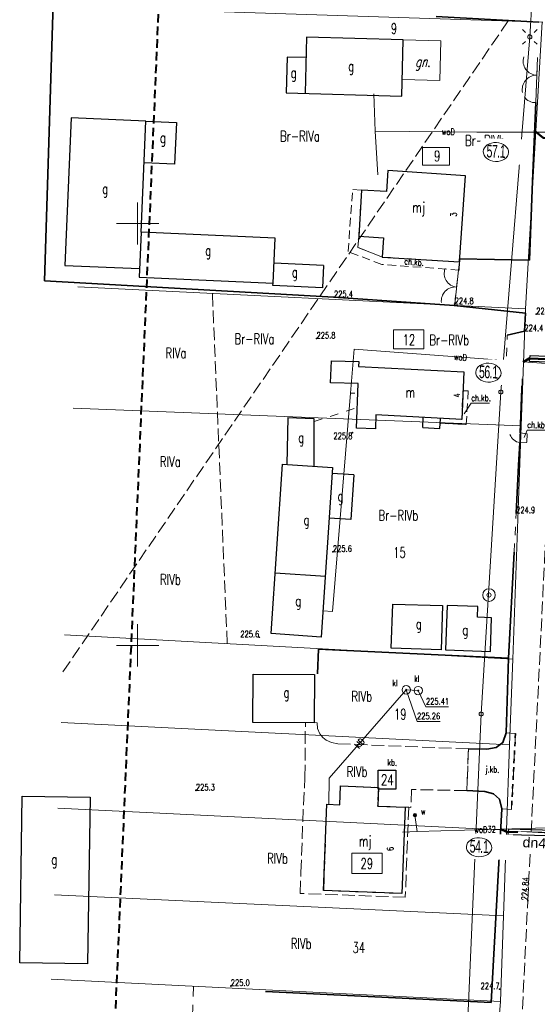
# Model space of a CAD drawing. Header units: metres. Extents: x 7496982 to 7497528, y 5603168 to 5605598.
# Tile 61 of 74: x 7497136 to 7497197, y 5604857 to 5604974. Entities that reach past the tile are written whole.
import ezdxf
from ezdxf.enums import TextEntityAlignment as Align

# ---------------------------------------------------------------- set-up
doc = ezdxf.new("R2010")
doc.units = ezdxf.units.M
doc.header["$MEASUREMENT"] = 0
for name, pattern in [('1', [0]), ('1_SUEP_A', [0]), ('1_SUEP_B', [0]), ('1_SUKP', [0]), ('1_SUTP_A', [0]), ('1_SUTP_B', [0]), ('1_SUWP', [0]), ('2', [1.5, 1, -0.5]), ('2_14', [0]), ('2_OTKC', [1.5, 1, -0.5]), ('2_OTKJ', [2, 1.5, -0.5]), ('2_OTKU', [2, 1.5, -0.5]), ('2_OTKZ_A', [1, 0.5, -0.5]), ('2_OTOB', [2, 1, -1]), ('2_OTOF', [0]), ('2_OTOO', [0]), ('4', [2.5, 1.5, -1]), ('BGT', [0]), ('BUD', [0]), ('GDE', [0]), ('GUK', [2, 1.5, -0.5]), ('KOC', [1.5, 1, -0.5])]:
    doc.linetypes.add(name, pattern=pattern)
doc.layers.get('0').update_dxf_attribs({"color": 250, "linetype": 'CONTINUOUS', "lineweight": 100})
for name, color, linetype, lineweight in [('! IS_opis woda', 7, 'CONTINUOUS', 9), ('! IS_woda', 5, 'CONTINUOUS', 50), ('! r.o.', 7, 'CONTINUOUS', 30), ('2_granice działek', 6, 'CONTINUOUS', 20), ('_MAPA_L_0', 7, '1', 18), ('EADTD_T_0_T_0', 6, 'CONTINUOUS', 0), ('EBTOO_T_6', 14, 'CONTINUOUS', 25), ('EBTPO_L_2_L_0', 154, '1', 0), ('EBTPO_L_6', 154, '1', 18), ('EBUOA_T_1', 14, 'CONTINUOUS', 25), ('EBUPO_L_1', 14, '4', 18), ('EBUPP_L_1', 250, 'BUD', 30), ('EBUPP_L_1_L_0', 14, '1', 0), ('EBUPP_L_3', 250, 'BUD', 30), ('EDZPD_L_0', 3, 'GDE', 18), ('EDZTD_T_0', 3, 'CONTINUOUS', 18), ('EKLPK_L_0', 90, 'GUK', 18), ('EUZOU_T_0', 90, 'CONTINUOUS', 25), ('EUZPU_L_0', 90, '4', 18), ('OTK_E_T_0', 7, 'CONTINUOUS', 0), ('OTK_E_T_1', 7, 'CONTINUOUS', 0), ('OTK_E_T_3', 7, 'CONTINUOUS', 0), ('OTK_L_0', 7, '2_OTKJ', 18), ('OTK_L_2', 7, '2_OTKC', 18), ('OTK_L_4', 7, '2_OTKU', 18), ('OTK_L_8', 7, '2_OTKZ_A', 35), ('OTO_L_0', 7, '2_OTOO', 35), ('OTO_L_1', 7, '2_OTOB', 18), ('OTO_L_2', 7, '2_OTOF', 18), ('OTR_T_0', 7, 'CONTINUOUS', 18), ('OTR_T_1', 7, 'CONTINUOUS', 18), ('SDRPK_L_2_L_0', 11, '1', 0), ('SUE_T_3', 7, 'CONTINUOUS', 18), ('SUEP_L_0', 1, '1_SUEP_A', 18), ('SUK_E_T_2', 34, 'CONTINUOUS', 0), ('SUK_T_2', 34, 'CONTINUOUS', 18), ('SUKP_E_T_0', 34, 'CONTINUOUS', 0), ('SUKP_L_0', 34, '1_SUKP', 18), ('SUKR_T_0', 34, 'CONTINUOUS', 18), ('SUP_T_2', 7, 'CONTINUOUS', 18), ('SUTP_L_0', 30, '1_SUTP_A', 18), ('SUW_E_T_2', 5, 'CONTINUOUS', 0), ('SUW_T_3', 5, 'CONTINUOUS', 18), ('SUW_T_5', 5, 'CONTINUOUS', 18), ('SUWP_E_T_0', 5, 'CONTINUOUS', 0), ('SUWP_L_0', 5, '1_SUWP', 18), ('SZOPO_L_0_L_0', 171, '1', 0), ('SZOPO_T_0_T_0', 171, 'CONTINUOUS', 0), ('UEEPA_T_2_T_0', 1, 'CONTINUOUS', 0), ('ZAKRES_L_0', 1, '2', 40), ('ZAKRES_L_0_a', 1, '2', 40)]:
    doc.layers.add(name, color=color, linetype=linetype, lineweight=lineweight)
doc.styles.add('R', font='arial.ttf')
doc.styles.get("Standard").update_dxf_attribs({"font": 'Simplex.SHX', "width": 0.75})

# ---------------------------------------------------------------- blocks, each defined once
blk = doc.blocks.new('1_SUEO_W')
at = {"linetype": 'Continuous'}
for p, q in [((-0.53035, 0.53035), (-0.8839, 0.8839)), ((0.53035, 0.53035), (0.8839, 0.8839)), ((-0.53035, -0.53035), (-0.8839, -0.8839)), ((0.53035, -0.53035), (0.8839, -0.8839))]:
    blk.add_line(p, q, dxfattribs=at)
blk.add_circle((0, 0), 0.025, dxfattribs=at)
blk = doc.blocks.new('1_SUPP')
at = {"linetype": 'Continuous'}
blk.add_circle((0, 0), 0.25, dxfattribs=at)
blk = doc.blocks.new('1_SUKM')
at = {"linetype": 'Continuous'}
blk.add_circle((0, 0), 0.5, dxfattribs=at)
blk = doc.blocks.new('1_SUWS')
at = {"linetype": 'Continuous'}
for radius in [0.75, 0.25]:
    blk.add_circle((0, 0), radius, dxfattribs=at)
blk = doc.blocks.new('1_SUWW')
at = {"linetype": 'Continuous'}
for radius in [0.2, 0.175, 0.15, 0.125, 0.1, 0.075, 0.05, 0.025, 0.00715]:
    blk.add_circle((0, 0), radius, dxfattribs=at)
blk = doc.blocks.new('1_SUPS')
at = {"linetype": 'Continuous'}
blk.add_circle((0, 0), 0.0625, dxfattribs=at)
blk = doc.blocks.new('2_OTRS')
at = {"linetype": 'Continuous'}
blk.add_circle((0, 0), 0.045, dxfattribs=at)
blk = doc.blocks.new('2_OTRN')
at = {"linetype": 'Continuous'}
blk.add_circle((0, 0), 0.045, dxfattribs=at)
blk = doc.blocks.new('BGBP')
at = {"linetype": 'Continuous'}
blk.add_arc((1.5, 0), 1.5, 120, 180.0005, dxfattribs=at)
blk = doc.blocks.new('SLS')
at = {"linetype": 'Continuous'}
blk.add_circle((0, 0), 0.25, dxfattribs=at)
blk = doc.blocks.new('LAT')
at = {"linetype": 'Continuous'}
for p, q in [((-0.53035, 0.53035), (-0.8839, 0.8839)), ((0.53035, 0.53035), (0.8839, 0.8839)), ((-0.53035, -0.53035), (-0.8839, -0.8839)), ((0.53035, -0.53035), (0.8839, -0.8839))]:
    blk.add_line(p, q, dxfattribs=at)

msp = doc.modelspace()

# ---------------------------------------------------------------- linework, layer by layer
at = {"layer": '! IS_woda', "linetype": 'Continuous'}
for points in [[(7497206.90099, 5604959.8172), (7497198.0817, 5604960.16661), (7497197.21779, 5604960.85768)], [(7497206.01067, 5604933.65841), (7497196.40996, 5604934.0179), (7497195.7542, 5604933.60488)], [(7497203.50179, 5604877.63402), (7497193.73469, 5604877.88871), (7497193.06799, 5604878.22362)]]:
    msp.add_lwpolyline(points, dxfattribs=at)
at = {"layer": '! r.o.', "ltscale": 0.08}
msp.add_lwpolyline([(7497196.52656, 5604934.37291), (7497205.8082, 5604934.01533), (7497205.76519, 5604933.32021), (7497196.46406, 5604933.6565)], close=True, dxfattribs=at)
at = {"color": 4, "linetype": 'Continuous', "lineweight": 25}
msp.add_lwpolyline([(7497178.53144, 5604885.21214), (7497180.61137, 5604885.21214), (7497180.61137, 5604882.96724), (7497178.53144, 5604882.96724)], close=True, dxfattribs=at)
at = {"layer": '2_granice działek', "color": 4, "linetype": 'Continuous', "lineweight": 0}
for points in [[(7497183.78134, 5604959.01178), (7497186.97985, 5604959.01178), (7497186.97985, 5604956.93678), (7497183.78134, 5604956.93678)], [(7497180.32884, 5604937.40319), (7497183.92931, 5604937.40319), (7497183.92931, 5604935.15466), (7497180.32884, 5604935.15466)], [(7497175.40502, 5604875.34844), (7497178.99742, 5604875.34844), (7497178.99742, 5604872.94764), (7497175.40502, 5604872.94764)]]:
    msp.add_lwpolyline(points, close=True, dxfattribs=at)
at = {"layer": '_MAPA_L_0', "linetype": '1'}
for p, q in [((7497150, 5604947.5), (7497150, 5604952.5)), ((7497147.5, 5604950), (7497152.5, 5604950)), ((7497150, 5604897.5), (7497150, 5604902.5)), ((7497147.5, 5604900), (7497152.5, 5604900))]:
    msp.add_line(p, q, dxfattribs=at)
at = {"layer": 'EBTPO_L_2_L_0', "linetype": '1'}
for p, q in [((7497183.8, 5604925.82), (7497183.86516, 5604927.02609)), ((7497185.84185, 5604925.70968), (7497185.92, 5604926.87)), ((7497185.92, 5604926.87), (7497185.92243, 5604926.91494)), ((7497183.8, 5604925.82), (7497185.84185, 5604925.70968))]:
    msp.add_line(p, q, dxfattribs=at)
at = {"layer": 'EBTPO_L_6', "linetype": '1'}
for p, q in [((7497185.96384, 5604971.65454), (7497181.49994, 5604971.78208)), ((7497185.96384, 5604971.65454), (7497181.49994, 5604971.78208)), ((7497185.96384, 5604971.65454), (7497185.82912, 5604966.93951)), ((7497185.96384, 5604971.65454), (7497185.82912, 5604966.93951)), ((7497185.82912, 5604966.93951), (7497181.36523, 5604967.06705)), ((7497185.82912, 5604966.93951), (7497181.36523, 5604967.06705))]:
    msp.add_line(p, q, dxfattribs=at)
at = {"layer": 'EBUPO_L_1', "linetype": '4'}
for p, q in [((7497176.2111, 5604948.5021), (7497176.1263, 5604947.1709)), ((7497176.1263, 5604947.1709), (7497179.0043, 5604946.0296))]:
    msp.add_line(p, q, dxfattribs=at)
at = {"layer": 'EBUPP_L_1', "linetype": 'BUD'}
for p, q in [((7497179.6579, 5604956.2908), (7497179.4983, 5604953.7856)), ((7497188.8721, 5604955.6578), (7497179.6579, 5604956.2908)), ((7497188.1586, 5604945.4464), (7497188.8721, 5604955.6578)), ((7497176.5595, 5604953.9729), (7497176.211, 5604948.5021)), ((7497179.4983, 5604953.7856), (7497176.5595, 5604953.9729)), ((7497176.211, 5604948.5021), (7497179.1498, 5604948.3149)), ((7497179.1498, 5604948.3149), (7497179.0042, 5604946.0295)), ((7497179.0042, 5604946.0295), (7497188.1586, 5604945.4464)), ((7497173.9622, 5604881.1076), (7497174.0444, 5604883.3524)), ((7497174.0444, 5604883.3524), (7497178.5449, 5604883.1505)), ((7497178.5449, 5604883.1505), (7497178.4641, 5604880.9426)), ((7497172.0577, 5604870.9282), (7497172.4276, 5604881.1638)), ((7497172.4276, 5604881.1638), (7497173.9622, 5604881.1076)), ((7497178.4641, 5604880.9426), (7497181.7187, 5604880.8234)), ((7497181.7187, 5604880.8234), (7497181.3312, 5604870.5822)), ((7497181.3312, 5604870.5822), (7497172.0577, 5604870.9282))]:
    msp.add_line(p, q, dxfattribs=at)
at = {"layer": 'EBUPP_L_1', "linetype": '1'}
for p, q in [((7497172.86, 5604931.11), (7497172.98, 5604933.71)), ((7497172.98, 5604933.71), (7497176.21, 5604933.64)), ((7497176.21, 5604933.64), (7497176.2, 5604933.04)), ((7497176.2, 5604933.04), (7497188.68, 5604932.41)), ((7497188.68, 5604932.41), (7497188.42, 5604926.78)), ((7497176.16003, 5604931.02332), (7497172.86, 5604931.11)), ((7497175.97, 5604925.75), (7497176.16003, 5604931.02332)), ((7497178.24, 5604927.33), (7497178.19, 5604925.67)), ((7497188.42, 5604926.78), (7497178.24, 5604927.33)), ((7497183.8, 5604925.82), (7497183.86516, 5604927.02609)), ((7497185.84185, 5604925.70968), (7497185.92, 5604926.87)), ((7497178.19, 5604925.67), (7497175.97, 5604925.75)), ((7497183.8, 5604925.82), (7497185.84185, 5604925.70968))]:
    msp.add_line(p, q, dxfattribs=at)
at = {"layer": 'EBUPP_L_1_L_0', "linetype": '1'}
for p, q in [((7497172.86, 5604931.11), (7497172.98, 5604933.71)), ((7497172.98, 5604933.71), (7497176.21, 5604933.64)), ((7497176.21, 5604933.64), (7497176.2, 5604933.04)), ((7497176.2, 5604933.04), (7497188.68, 5604932.41)), ((7497188.68, 5604932.41), (7497188.42, 5604926.78)), ((7497176.16003, 5604931.02332), (7497172.86, 5604931.11)), ((7497175.97, 5604925.75), (7497176.16003, 5604931.02332)), ((7497178.24, 5604927.33), (7497178.19, 5604925.67)), ((7497188.42, 5604926.78), (7497178.24, 5604927.33)), ((7497178.19, 5604925.67), (7497175.97, 5604925.75))]:
    msp.add_line(p, q, dxfattribs=at)
at = {"layer": 'EBUPP_L_3', "linetype": '1'}
for p, q in [((7497170.04074, 5604972.10949), (7497169.85013, 5604965.43819)), ((7497170.04074, 5604972.10949), (7497169.85013, 5604965.43819)), ((7497181.49994, 5604971.78208), (7497170.04074, 5604972.10949)), ((7497181.49994, 5604971.78208), (7497170.04074, 5604972.10949)), ((7497181.30934, 5604965.11079), (7497181.49994, 5604971.78208)), ((7497181.30934, 5604965.11079), (7497181.49994, 5604971.78208)), ((7497167.72017, 5604969.73973), (7497167.59911, 5604965.50251)), ((7497167.72017, 5604969.73973), (7497167.59911, 5604965.50251)), ((7497169.9712, 5604969.67542), (7497167.72017, 5604969.73973)), ((7497169.9712, 5604969.67542), (7497167.72017, 5604969.73973)), ((7497167.59911, 5604965.50251), (7497181.30934, 5604965.11079)), ((7497167.59911, 5604965.50251), (7497181.30934, 5604965.11079)), ((7497142.12498, 5604962.52787), (7497141.35353, 5604945.02681)), ((7497150.98371, 5604962.13738), (7497142.12498, 5604962.52787)), ((7497150.40379, 5604948.98131), (7497150.98371, 5604962.13738)), ((7497150.98371, 5604962.13738), (7497154.59548, 5604961.97817)), ((7497154.59548, 5604961.97817), (7497154.37785, 5604957.04086)), ((7497154.37785, 5604957.04086), (7497150.76608, 5604957.20007)), ((7497150.40379, 5604948.98131), (7497150.20117, 5604943.65077)), ((7497166.30344, 5604948.28045), (7497150.40379, 5604948.98131)), ((7497166.06853, 5604942.95134), (7497166.30344, 5604948.28045)), ((7497141.35353, 5604945.02681), (7497150.24064, 5604944.689)), ((7497172.05455, 5604945.03109), (7497166.17163, 5604945.29041)), ((7497172.05455, 5604945.03109), (7497171.93798, 5604942.38661)), ((7497150.20117, 5604943.65077), (7497166.06853, 5604942.95134)), ((7497166.04259, 5604942.64648), (7497166.06853, 5604942.95134)), ((7497171.93798, 5604942.38661), (7497166.04259, 5604942.64648)), ((7497167.80017, 5604927.00753), (7497167.67396, 5604921.45611)), ((7497167.80017, 5604927.00753), (7497170.88877, 5604926.88315)), ((7497170.88877, 5604926.88315), (7497170.90704, 5604921.24003)), ((7497165.82362, 5604901.38803), (7497167.1671, 5604921.48998)), ((7497167.1671, 5604921.48998), (7497173.12338, 5604921.0919)), ((7497173.12338, 5604921.0919), (7497171.7799, 5604900.98995)), ((7497175.63257, 5604920.19554), (7497173.07489, 5604920.36648)), ((7497175.63257, 5604920.19554), (7497175.27911, 5604914.90677)), ((7497175.27911, 5604914.90677), (7497172.72143, 5604915.07771)), ((7497166.305, 5604908.59081), (7497172.26128, 5604908.19273)), ((7497180.06998, 5604899.67326), (7497180.24092, 5604904.90102)), ((7497180.24092, 5604904.90102), (7497186.15004, 5604904.70781)), ((7497186.15004, 5604904.70781), (7497185.9791, 5604899.48004)), ((7497186.68124, 5604904.73893), (7497186.50872, 5604899.46273)), ((7497190.32499, 5604904.59548), (7497186.68124, 5604904.73893)), ((7497190.28352, 5604903.32724), (7497190.32499, 5604904.59548)), ((7497191.95, 5604903.27275), (7497190.28352, 5604903.32724)), ((7497191.81974, 5604899.28907), (7497191.95, 5604903.27275)), ((7497171.7799, 5604900.98995), (7497165.82362, 5604901.38803)), ((7497185.9791, 5604899.48004), (7497180.06998, 5604899.67326)), ((7497186.50872, 5604899.46273), (7497191.81974, 5604899.28907)), ((7497163.67867, 5604890.85595), (7497163.71218, 5604896.58213)), ((7497163.71218, 5604896.58213), (7497170.97701, 5604896.53962)), ((7497170.97701, 5604896.53962), (7497170.94351, 5604890.81344)), ((7497170.94351, 5604890.81344), (7497163.67867, 5604890.85595)), ((7497136.03635, 5604862.36768), (7497136.32488, 5604882.11154)), ((7497136.32488, 5604882.11154), (7497144.36232, 5604881.99408)), ((7497144.36232, 5604881.99408), (7497144.07378, 5604862.25022)), ((7497144.07378, 5604862.25022), (7497136.03635, 5604862.36768))]:
    msp.add_line(p, q, dxfattribs=at)
at = {"layer": 'EDZPD_L_0', "linetype": 'GDE'}
for p, q in [((7497113.86418, 5604976.59667), (7497198.06, 5604973.89)), ((7497195.9821, 5604939.90069), (7497197.96143, 5604973.8992)), ((7497195.9821, 5604939.90069), (7497142.92235, 5604942.50805)), ((7497195.48, 5604926.03), (7497195.9821, 5604939.90069)), ((7497142.3671, 5604928.12992), (7497195.48, 5604926.03)), ((7497194.48, 5604898.37), (7497195.48, 5604926.03)), ((7497141.3296, 5604901.26417), (7497194.48, 5604898.37)), ((7497194.48, 5604898.37), (7497194.11, 5604888.22)), ((7497140.92725, 5604890.84539), (7497194.11, 5604888.22)), ((7497194.11, 5604888.22), (7497193.74, 5604878.08)), ((7497140.53622, 5604880.71988), (7497193.74, 5604878.08)), ((7497193.74, 5604878.08), (7497193.38, 5604867.93)), ((7497193.38, 5604867.93), (7497140.13831, 5604870.41587)), ((7497193.01, 5604857.78), (7497193.38, 5604867.93)), ((7497139.75253, 5604860.42628), (7497193.01, 5604857.78)), ((7497193.01, 5604857.78), (7497190.64, 5604826.72))]:
    msp.add_line(p, q, dxfattribs=at)
at = {"layer": 'EKLPK_L_0', "linetype": 'GUK'}
for p, q in [((7497193.94721, 5604974.03394), (7497140.90507, 5604896.50848)), ((7497193.94721, 5604974.03394), (7497182.31668, 5604957.03496)), ((7497160.62516, 5604900.21348), (7497158.86348, 5604941.7247))]:
    msp.add_line(p, q, dxfattribs=at)
at = {"layer": 'EUZPU_L_0', "linetype": '4'}
msp.add_line((7497155.57623, 5604828.40436), (7497156.63395, 5604859.58747), dxfattribs=at)
at = {"layer": 'OTK_E_T_1', "linetype": 'Continuous', "lineweight": 0}
for p, q in [((7497188.72331, 5604927.43193), (7497189.55537, 5604928.7129)), ((7497189.55537, 5604928.7129), (7497191.72678, 5604928.7129)), ((7497195.82578, 5604924.62588), (7497196.19897, 5604925.5257)), ((7497196.19897, 5604925.5257), (7497198.37011, 5604925.49091))]:
    msp.add_line(p, q, dxfattribs=at)
at = {"layer": 'OTK_L_0', "linetype": '2_OTKJ'}
for p, q in [((7497196.26, 5604869.74), (7497198.35, 5604912.23)), ((7497193.32, 5604888.5), (7497193.68, 5604889.64)), ((7497193.68, 5604889.64), (7497194.8, 5604889.54)), ((7497194.8, 5604889.54), (7497194.33, 5604880.55)), ((7497191.4, 5604887.7), (7497192.51, 5604887.88)), ((7497192.51, 5604887.88), (7497193.32, 5604888.5)), ((7497189.08, 5604883.91), (7497189.22, 5604887.73)), ((7497189.22, 5604887.73), (7497191.4, 5604887.7)), ((7497189.04, 5604882.78), (7497189.08, 5604883.91)), ((7497191.18, 5604882.69), (7497189.04, 5604882.78)), ((7497192.18, 5604882.39), (7497191.18, 5604882.69)), ((7497192.89, 5604881.77), (7497192.18, 5604882.39)), ((7497193.19, 5604880.64), (7497192.89, 5604881.77)), ((7497194.33, 5604880.55), (7497193.19, 5604880.64)), ((7497194.26, 5604828.9), (7497196.26, 5604869.74))]:
    msp.add_line(p, q, dxfattribs=at)
at = {"layer": 'OTK_L_2', "linetype": '2_OTKC'}
for p, q in [((7497174.95, 5604946.68), (7497175.51, 5604954.04)), ((7497175.51, 5604954.04), (7497176.56, 5604953.97)), ((7497176.56, 5604953.97), (7497176.21, 5604948.5)), ((7497176.21, 5604948.5), (7497176.13, 5604947.17)), ((7497178.94, 5604945.15), (7497174.95, 5604946.68)), ((7497176.13, 5604947.17), (7497179, 5604946.03)), ((7497188.12, 5604944.49), (7497178.94, 5604945.15)), ((7497179, 5604946.03), (7497188.1586, 5604945.4464)), ((7497188.1586, 5604945.4464), (7497188.12, 5604944.49)), ((7497188.42, 5604926.78), (7497188.57667, 5604930.17246)), ((7497188.57667, 5604930.17246), (7497188.63, 5604930.17)), ((7497188.63, 5604930.17), (7497189.19, 5604930.17)), ((7497189.19, 5604930.17), (7497188.96, 5604926.18)), ((7497185.88285, 5604926.31843), (7497185.92, 5604926.87)), ((7497188.96, 5604926.18), (7497185.88285, 5604926.31843)), ((7497185.92, 5604926.87), (7497185.92243, 5604926.91494)), ((7497185.92243, 5604926.91494), (7497188.42, 5604926.78)), ((7497195.3, 5604924.02), (7497195.34, 5604925.21)), ((7497195.34, 5604925.21), (7497196.18, 5604925.09)), ((7497196.14, 5604924.05), (7497195.3, 5604924.02)), ((7497196.18, 5604925.09), (7497196.14, 5604924.05))]:
    msp.add_line(p, q, dxfattribs=at)
at = {"layer": 'OTK_L_4', "linetype": '2_OTKU'}
for p, q in [((7497169.84, 5604884.34), (7497169.89, 5604890.84)), ((7497169.89, 5604890.84), (7497171.27, 5604890.82)), ((7497171.27, 5604890.82), (7497171.32, 5604890.14)), ((7497171.32, 5604890.14), (7497171.62, 5604889.5)), ((7497171.62, 5604889.5), (7497171.97, 5604889.07)), ((7497171.97, 5604889.07), (7497172.36, 5604888.77)), ((7497172.36, 5604888.77), (7497172.97, 5604888.47)), ((7497172.97, 5604888.47), (7497173.74, 5604888.33)), ((7497173.74, 5604888.33), (7497189.22, 5604887.73)), ((7497189.22, 5604887.73), (7497189.08, 5604883.91)), ((7497169.66, 5604881.08), (7497169.84, 5604884.34)), ((7497173.96, 5604881.11), (7497174.04, 5604883.35)), ((7497174.04, 5604883.35), (7497178.54, 5604883.15)), ((7497178.54, 5604883.15), (7497178.46, 5604880.94)), ((7497189.08, 5604883.91), (7497189.04, 5604882.78)), ((7497182.46, 5604882.91), (7497182.4, 5604880.78)), ((7497189.04, 5604882.78), (7497182.46, 5604882.91)), ((7497169.36, 5604873.08), (7497169.66, 5604881.08)), ((7497172.06, 5604870.93), (7497172.43, 5604881.16)), ((7497172.43, 5604881.16), (7497173.96, 5604881.11)), ((7497178.46, 5604880.94), (7497181.72, 5604880.82)), ((7497181.72, 5604880.82), (7497181.33, 5604870.58)), ((7497182.14, 5604880.81), (7497181.74, 5604870.14)), ((7497182.4, 5604880.78), (7497182.14, 5604880.81)), ((7497169.27, 5604870.59), (7497169.36, 5604873.08)), ((7497181.74, 5604870.14), (7497169.27, 5604870.59)), ((7497181.33, 5604870.58), (7497172.06, 5604870.93))]:
    msp.add_line(p, q, dxfattribs=at)
at = {"layer": 'OTK_L_4', "linetype": '2_14'}
msp.add_line((7497182.14, 5604880.81), (7497181.72, 5604880.82), dxfattribs=at)
at = {"layer": 'OTK_L_8', "linetype": '2_OTKZ_A'}
msp.add_line((7497194.8, 5604889.54), (7497194.33, 5604880.55), dxfattribs=at)
at = {"layer": 'OTO_L_0', "linetype": '2_OTOO'}
for p, q in [((7497139.96726, 5604976.06052), (7497138.9558, 5604943.21197)), ((7497185.39845, 5604974.56228), (7497197.57, 5604973.89)), ((7497196.8, 5604955.01), (7497197.21, 5604964.34)), ((7497196.47, 5604945.65), (7497196.8, 5604955.01)), ((7497188.1586, 5604945.4464), (7497188.17, 5604945.8)), ((7497188.17, 5604945.8), (7497196.47, 5604945.65)), ((7497138.9558, 5604943.21197), (7497173.28, 5604941.27)), ((7497173.28, 5604941.27), (7497187.54217, 5604940.28024)), ((7497187.54217, 5604940.28024), (7497195.99, 5604939.39)), ((7497195.99, 5604939.39), (7497195.86, 5604937.25)), ((7497195.86, 5604937.25), (7497193.81, 5604936.78)), ((7497193.68, 5604932.27), (7497195.59, 5604931.5)), ((7497195.59, 5604931.5), (7497195.34, 5604925.21)), ((7497195.3, 5604924.02), (7497195.15, 5604921.36)), ((7497195.15, 5604921.36), (7497194.88, 5604915.67)), ((7497194.65, 5604911.06), (7497193.98, 5604898.47)), ((7497171.44, 5604899.53), (7497171.34, 5604896.61)), ((7497193.98, 5604898.47), (7497171.44, 5604899.53)), ((7497193.98, 5604898.47), (7497193.68, 5604889.64)), ((7497193.68, 5604889.64), (7497193.32, 5604888.5)), ((7497192.51, 5604887.88), (7497191.4, 5604887.7)), ((7497193.32, 5604888.5), (7497192.51, 5604887.88)), ((7497191.4, 5604887.7), (7497189.22, 5604887.73)), ((7497189.04, 5604882.78), (7497191.18, 5604882.69)), ((7497191.18, 5604882.69), (7497192.18, 5604882.39)), ((7497192.18, 5604882.39), (7497192.89, 5604881.77)), ((7497192.89, 5604881.77), (7497193.19, 5604880.64)), ((7497193.19, 5604880.64), (7497191.9, 5604857.66)), ((7497191.9, 5604857.66), (7497165.15, 5604858.97))]:
    msp.add_line(p, q, dxfattribs=at)
at = {"layer": 'OTO_L_1', "linetype": '2_OTOB'}
for p, q in [((7497197.27, 5604965.48), (7497197.42, 5604969.69)), ((7497187.59, 5604940.46), (7497188.03, 5604944.49)), ((7497193.68, 5604932.27), (7497193.81, 5604936.78)), ((7497175.68612, 5604928.06212), (7497170.93894, 5604926.54117)), ((7497194.65, 5604911.06), (7497194.88, 5604915.67)), ((7497189.08, 5604883.91), (7497189.22, 5604887.73))]:
    msp.add_line(p, q, dxfattribs=at)
at = {"layer": 'OTO_L_2', "linetype": '2_OTOF'}
for p, q in [((7497197.21, 5604964.34), (7497197.27, 5604965.48)), ((7497188.03, 5604944.49), (7497188.1586, 5604945.4464)), ((7497195.3, 5604924.02), (7497195.34, 5604925.21)), ((7497189.04, 5604882.78), (7497189.08, 5604883.91))]:
    msp.add_line(p, q, dxfattribs=at)
at = {"layer": 'SDRPK_L_2_L_0', "linetype": 'KOC'}
for p, q in [((7497188.63, 5604930.17), (7497188.57667, 5604930.17246)), ((7497189.19, 5604930.17), (7497188.63, 5604930.17)), ((7497188.96, 5604926.18), (7497189.19, 5604930.17)), ((7497185.88285, 5604926.31843), (7497188.96, 5604926.18))]:
    msp.add_line(p, q, dxfattribs=at)
at = {"layer": 'SUEP_L_0', "linetype": '1_SUEP_B'}
for p, q in [((7497198.55, 5605008.36), (7497196.5, 5604972.13)), ((7497196.5, 5604972.13), (7497193.06335, 5604930.02947)), ((7497190.731, 5604891.86676), (7497193.06335, 5604930.02947)), ((7497189.02982, 5604852.60347), (7497190.731, 5604891.86676))]:
    msp.add_line(p, q, dxfattribs=at)
at = {"layer": 'SUKP_L_0', "linetype": '1_SUKP'}
for p, q in [((7497172.7102, 5604884.24212), (7497181.85568, 5604894.73299)), ((7497183.27596, 5604894.63457), (7497181.85568, 5604894.73299)), ((7497172.67568, 5604881.15197), (7497172.7102, 5604884.24212))]:
    msp.add_line(p, q, dxfattribs=at)
at = {"layer": 'SUKR_T_0', "linetype": 'Continuous', "lineweight": 0}
for p, q in [((7497181.85568, 5604894.73299), (7497183.12732, 5604890.98525)), ((7497183.27596, 5604894.63457), (7497184.18441, 5604892.7275)), ((7497184.18441, 5604892.7275), (7497186.84439, 5604892.7275)), ((7497183.12732, 5604890.98525), (7497185.86872, 5604890.98525))]:
    msp.add_line(p, q, dxfattribs=at)
at = {"layer": 'SUTP_L_0', "linetype": '1_SUTP_B'}
msp.add_line((7497198.55, 5605008.36), (7497196.5, 5604972.13), dxfattribs=at)
at = {"layer": 'SUWP_L_0', "linetype": '1_SUWP'}
for p, q in [((7497178.16177, 5604960.96635), (7497178.01711, 5604965.38692)), ((7497178.16177, 5604960.96635), (7497190.20246, 5604960.84673)), ((7497178.16177, 5604960.96635), (7497178.48555, 5604955.77453)), ((7497190.20246, 5604960.84673), (7497207.00762, 5604960.84116)), ((7497175.24572, 5604929.88369), (7497175.6729, 5604935.09534)), ((7497175.6729, 5604935.09534), (7497205.86548, 5604932.85442)), ((7497173.12459, 5604904.00589), (7497175.24572, 5604929.88369)), ((7497175.24572, 5604929.88369), (7497175.74391, 5604929.88535)), ((7497171.96823, 5604904.10067), (7497173.12459, 5604904.00589)), ((7497183.15414, 5604877.93123), (7497182.88257, 5604879.87242)), ((7497203.74653, 5604878.53575), (7497183.15414, 5604877.93123)), ((7497183.15414, 5604877.93123), (7497181.38577, 5604877.87267))]:
    msp.add_line(p, q, dxfattribs=at)
at = {"layer": 'SZOPO_L_0_L_0', "linetype": '1'}
for p, q in [((7497197.27, 5604965.48), (7497197.42, 5604969.69)), ((7497187.59, 5604940.46), (7497188.03, 5604944.49))]:
    msp.add_line(p, q, dxfattribs=at)
at = {"layer": 'SZOPO_L_0_L_0', "linetype": 'BGT'}
for p, q in [((7497197.21, 5604964.34), (7497197.27, 5604965.48)), ((7497197.21, 5604964.34), (7497196.8, 5604955.01)), ((7497196.8, 5604955.01), (7497196.47, 5604945.65)), ((7497188.03, 5604944.49), (7497188.1586, 5604945.4464)), ((7497196.47, 5604945.65), (7497188.17, 5604945.8)), ((7497187.59, 5604940.46), (7497187.54, 5604940.27)), ((7497187.54, 5604940.27), (7497195.99, 5604939.39))]:
    msp.add_line(p, q, dxfattribs=at)
at = {"layer": 'SZOPO_L_0_L_0', "linetype": '1'}
for centre, radius, start, end in [((7497197.38183, 5604969.25828), 1.67368, 162.9726775, 268.7390515), ((7497197.30532, 5604965.87762), 1.70784, 88.6686953, 191.4573591), ((7497187.96301, 5604944.07834), 1.61062, 158.7822935, 264.5486675), ((7497187.65186, 5604940.83913), 1.64349, 84.4783112, 187.2669751)]:
    msp.add_arc(centre, radius, start, end, dxfattribs=at)
at = {"layer": 'ZAKRES_L_0', "linetype": '2'}
msp.add_line((7497146.8257, 5604843.46127), (7497153.82722, 5605006.2197), dxfattribs=at)
at = {"layer": 'ZAKRES_L_0_a', "linetype": '2'}
msp.add_line((7497146.8257, 5604843.46127), (7497153.82722, 5605006.2197), dxfattribs=at)

# ---------------------------------------------------------------- block references
at = {"layer": 'OTR_T_0', "rotation": 86.8745593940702}
msp.add_blockref('2_OTRS', (7497196.26, 5604869.74), dxfattribs=at)
at = {"layer": 'OTR_T_1'}
for p in [(7497173.28, 5604941.27), (7497187.59, 5604940.46), (7497197.25701, 5604939.25933), (7497195.86, 5604937.25), (7497171.20995, 5604936.36938), (7497175.47052, 5604925.20898), (7497194.88, 5604915.67), (7497173.15491, 5604911.08693), (7497164.42537, 5604900.95693), (7497156.90795, 5604882.81216), (7497161.04481, 5604859.62478), (7497192.91648, 5604859.25532)]:
    msp.add_blockref('2_OTRN', p, dxfattribs=at)
at = {"layer": 'SUE_T_3'}
for name in ['1_SUEO_W', '1_SUPP']:
    msp.add_blockref(name, (7497196.5, 5604972.13), dxfattribs=at)
at = {"layer": 'SUK_T_2'}
for p in [(7497181.85568, 5604894.73299), (7497183.27596, 5604894.63457)]:
    msp.add_blockref('1_SUKM', p, dxfattribs=at)
at = {"layer": 'SUKR_T_0'}
for p in [(7497181.85568, 5604894.73299), (7497183.27596, 5604894.63457)]:
    msp.add_blockref('1_SUPS', p, dxfattribs=at)
at = {"layer": 'SUP_T_2'}
for p in [(7497196.5, 5604972.13), (7497193.06335, 5604930.02947), (7497190.731, 5604891.86676)]:
    msp.add_blockref('1_SUPP', p, dxfattribs=at)
at = {"layer": 'SUW_T_3'}
msp.add_blockref('1_SUWS', (7497191.66122, 5604905.96842), dxfattribs=at)
at = {"layer": 'SUW_T_5'}
msp.add_blockref('1_SUWW', (7497182.88257, 5604879.87242), dxfattribs=at)
at = {"layer": 'SZOPO_T_0_T_0'}
for p, rotation in [((7497197.21, 5604964.34), 93.63125572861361), ((7497195.3, 5604924.02), 80.08248267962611)]:
    msp.add_blockref('BGBP', p, dxfattribs=dict(at, rotation=rotation))
at = {"layer": 'UEEPA_T_2_T_0'}
for name in ['LAT', 'SLS']:
    msp.add_blockref(name, (7497196.5, 5604972.13), dxfattribs=at)

# ---------------------------------------------------------------- texts
at = {"layer": 'EADTD_T_0_T_0', "width": 0.7}
for s, rotation, p in [('3', 91.5275301, (7497187.85055, 5604950.8267)), ('6', 92.4366556, (7497180.33397, 5604875.62579))]:
    msp.add_text(s, height=0.75, rotation=rotation, dxfattribs=at).set_placement(p)
msp.add_text('4', height=0.75, rotation=95.079611, dxfattribs=at).set_placement((7497188.22797, 5604929.6572), align=Align.CENTER)
at = {"layer": 'EBTOO_T_6', "lineweight": 13, "oblique": 15, "width": 0.7}
msp.add_text('gn.', height=1.25001, dxfattribs=at).set_placement((7497183.81356, 5604968.97946), align=Align.MIDDLE)
msp.add_text('gn.', height=1.25001, dxfattribs=at).set_placement((7497183.81356, 5604968.97946), align=Align.MIDDLE)
at = {"layer": 'EBUOA_T_1', "width": 0.7}
for p in [(7497174.96274, 5604969.29925), (7497174.96274, 5604969.29925), (7497168.1527, 5604968.51348), (7497168.1527, 5604968.51348), (7497152.64681, 5604960.80648), (7497145.78995, 5604954.76287), (7497158.00454, 5604947.45593), (7497168.28142, 5604944.87366), (7497169.03994, 5604925.26415), (7497173.70369, 5604918.33828), (7497169.67384, 5604915.50168), (7497168.69231, 5604905.9045), (7497182.97902, 5604903.17803), (7497188.4899, 5604902.46915), (7497139.7656, 5604875.2682)]:
    msp.add_text('g', height=1.25001, dxfattribs=at).set_placement(p, align=Align.TOP_LEFT)
for s, p in [('mj', (7497182.5735, 5604951.29893)), ('g', (7497167.29629, 5604893.81531)), ('mj', (7497176.2326, 5604876.17353))]:
    msp.add_text(s, height=1.25001, dxfattribs=at).set_placement(p)
msp.add_text('m', height=1.25001, rotation=0.1344081, dxfattribs=at).set_placement((7497182.34754, 5604929.99807), align=Align.MIDDLE)
at = {"layer": 'EDZTD_T_0', "width": 0.7}
for s, p in [('9', (7497180.02662, 5604973.75197)), ('9', (7497185.14594, 5604958.63182)), ('12', (7497181.41474, 5604936.84323)), ('15', (7497180.29814, 5604911.63781)), ('19', (7497180.3867, 5604892.46853)), ('24', (7497178.85619, 5604884.67516)), ('29', (7497176.42148, 5604874.76918)), ('34', (7497175.4717, 5604864.79655))]:
    msp.add_text(s, height=1.25001, dxfattribs=at).set_placement(p, align=Align.TOP_LEFT)
at = {"layer": 'EUZOU_T_0', "lineweight": 13, "width": 0.7}
for s, p in [('Br-RIVa', (7497166.8819, 5604960.98499)), ('Br-RIVb', (7497188.81985, 5604960.47182)), ('Br-RIVa', (7497161.49291, 5604936.95395)), ('Br-RIVb', (7497184.58549, 5604936.82566)), ('RIVa', (7497153.31044, 5604935.28487)), ('RIVa', (7497152.64012, 5604922.39922)), ('Br-RIVb', (7497178.55576, 5604916.04234)), ('RIVb', (7497152.65615, 5604908.44104)), ('RIVb', (7497175.3424, 5604894.57567)), ('RIVb', (7497174.79115, 5604885.65536)), ('RIVb', (7497165.34745, 5604875.37375)), ('RIVb', (7497168.15384, 5604865.27075))]:
    msp.add_text(s, height=1.25001, dxfattribs=at).set_placement(p, align=Align.TOP_LEFT)
at = {"layer": 'OTK_E_T_0', "lineweight": 9, "width": 0.7}
msp.add_text('j.kb.', height=0.75, rotation=359.0684434, dxfattribs=at).set_placement((7497192.06179, 5604885.18763), align=Align.MIDDLE)
at = {"layer": 'OTK_E_T_1', "lineweight": 9, "width": 0.7}
msp.add_text('ch.kb.', height=0.75, rotation=355.2363584, dxfattribs=at).set_placement((7497182.78395, 5604945.43729), align=Align.MIDDLE)
msp.add_text('ch.kb.', height=0.75, dxfattribs=at).set_placement((7497189.55537, 5604928.9629))
msp.add_text('ch.kb.', height=0.75, rotation=359.082, dxfattribs=at).set_placement((7497196.20298, 5604925.77567))
at = {"layer": 'OTK_E_T_3', "lineweight": 9, "width": 0.7}
msp.add_text('kb.', height=0.75, rotation=359.3179396, dxfattribs=at).set_placement((7497180.18708, 5604886.11862), align=Align.MIDDLE)
at = {"layer": 'OTR_T_0', "lineweight": 9, "width": 0.7}
msp.add_text('224.84', height=0.75, rotation=86.8745594, dxfattribs=at).set_placement((7497196.26, 5604869.74))
at = {"layer": 'OTR_T_1', "lineweight": 9, "width": 0.7}
for s, p in [('225.4', (7497173.28, 5604941.27)), ('224.8', (7497187.59, 5604940.46)), ('224.2', (7497197.25701, 5604939.25933)), ('224.4', (7497195.86, 5604937.25)), ('225.8', (7497171.20995, 5604936.36938)), ('224.9', (7497194.88, 5604915.67)), ('225.6', (7497173.15491, 5604911.08693)), ('225.3', (7497156.90795, 5604882.81216)), ('225.0', (7497161.04481, 5604859.62478))]:
    msp.add_text(s, height=0.75, dxfattribs=at).set_placement(p)
msp.add_text('225.8', height=0.75, dxfattribs=at).set_placement((7497175.47052, 5604925.20898), align=Align.TOP_RIGHT)
for s, p in [('225.6', (7497164.42537, 5604900.95693)), ('224.7', (7497192.91648, 5604859.25532))]:
    msp.add_text(s, height=0.75, dxfattribs=at).set_placement(p, align=Align.RIGHT)
at = {"layer": 'SUK_E_T_2', "lineweight": 9, "width": 0.7}
for p in [(7497180.1981, 5604895.14484), (7497182.78687, 5604895.67069)]:
    msp.add_text('kl', height=0.75, dxfattribs=at).set_placement(p)
at = {"layer": 'SUKP_E_T_0', "lineweight": 9, "width": 0.7}
msp.add_text('klD', height=0.75, rotation=48.9194987, dxfattribs=at).set_placement((7497176.32307, 5604888.38647), align=Align.MIDDLE)
at = {"layer": 'SUKR_T_0', "lineweight": 9, "width": 0.7}
for s, p in [('225.41', (7497184.18441, 5604892.9775)), ('225.26', (7497183.12732, 5604891.23525))]:
    msp.add_text(s, height=0.75, dxfattribs=at).set_placement(p)
at = {"layer": 'SUW_E_T_2', "lineweight": 9, "width": 0.7}
msp.add_text('w', height=0.75, dxfattribs=at).set_placement((7497183.59586, 5604879.93582))
at = {"layer": 'SUWP_E_T_0', "lineweight": 9, "width": 0.7}
for s, rotation, p in [('woD', 359.4308308, (7497186.84206, 5604960.88012)), ('woD', 355.7552389, (7497188.2794, 5604934.15967)), ('woD32', 1.6815279, (7497191.1992, 5604878.1674))]:
    msp.add_text(s, height=0.75, rotation=rotation, dxfattribs=at).set_placement(p, align=Align.MIDDLE)

# ---------------------------------------------------------------- next in the draw order: texts
at = {"layer": '! IS_opis woda', "lineweight": 9, "char_height": 1.5, "attachment_point": 1, "rotation": 358.3836035, "style": 'R', "bg_fill": 2}
for s, insert in [('{\\W0.6;\\T0.9;57.1}', (7497191.39077, 5604959.34642)), ('{\\W0.6;\\T0.9;56.1}', (7497190.50044, 5604933.18762))]:
    msp.add_mtext_dynamic_manual_height_columns(s, width=4.3403357, gutter_width=12.5, heights=[0], dxfattribs=dict(at, insert=insert))
at = {"layer": '! IS_opis woda', "color": 7, "lineweight": 9, "insert": (7497195.68372, 5604877.28057), "char_height": 1.2, "attachment_point": 1, "rotation": 356.6642992, "style": 'R', "bg_fill": 2}
msp.add_mtext_dynamic_manual_height_columns('{\\fArial|b0|i0|c238|p34;dn40}PE', width=34.9196507, gutter_width=12.5, heights=[0], dxfattribs=at)

# ---------------------------------------------------------------- next in the draw order: linework, layer by layer
at = {"layer": '! IS_opis woda', "lineweight": 9}
for centre in [(7497192.47889, 5604958.48327), (7497191.58856, 5604932.32447)]:
    msp.add_ellipse(centre, major_axis=(1.4972, -0.07153), ratio=0.752063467, dxfattribs=at)
at = {"layer": '! r.o.', "ltscale": 0.08}
msp.add_lwpolyline([(7497194.00835, 5604878.24151), (7497203.29933, 5604877.99095), (7497203.25632, 5604877.29582), (7497193.94585, 5604877.52509)], close=True, dxfattribs=at)

# ---------------------------------------------------------------- next in the draw order: texts
at = {"layer": '! IS_opis woda', "lineweight": 9, "insert": (7497189.39455, 5604876.93759), "char_height": 1.5, "attachment_point": 1, "rotation": 358.3836035, "style": 'R', "bg_fill": 2}
msp.add_mtext_dynamic_manual_height_columns('{\\W0.6;\\T0.9;54.1}', width=4.3403357, gutter_width=12.5, heights=[0], dxfattribs=at)

# ---------------------------------------------------------------- next in the draw order: linework, layer by layer
at = {"layer": '! IS_opis woda', "lineweight": 9}
msp.add_ellipse((7497190.48268, 5604876.07444), major_axis=(1.4972, -0.07153), ratio=0.752063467, dxfattribs=at)

doc.saveas('drawing.dxf')
